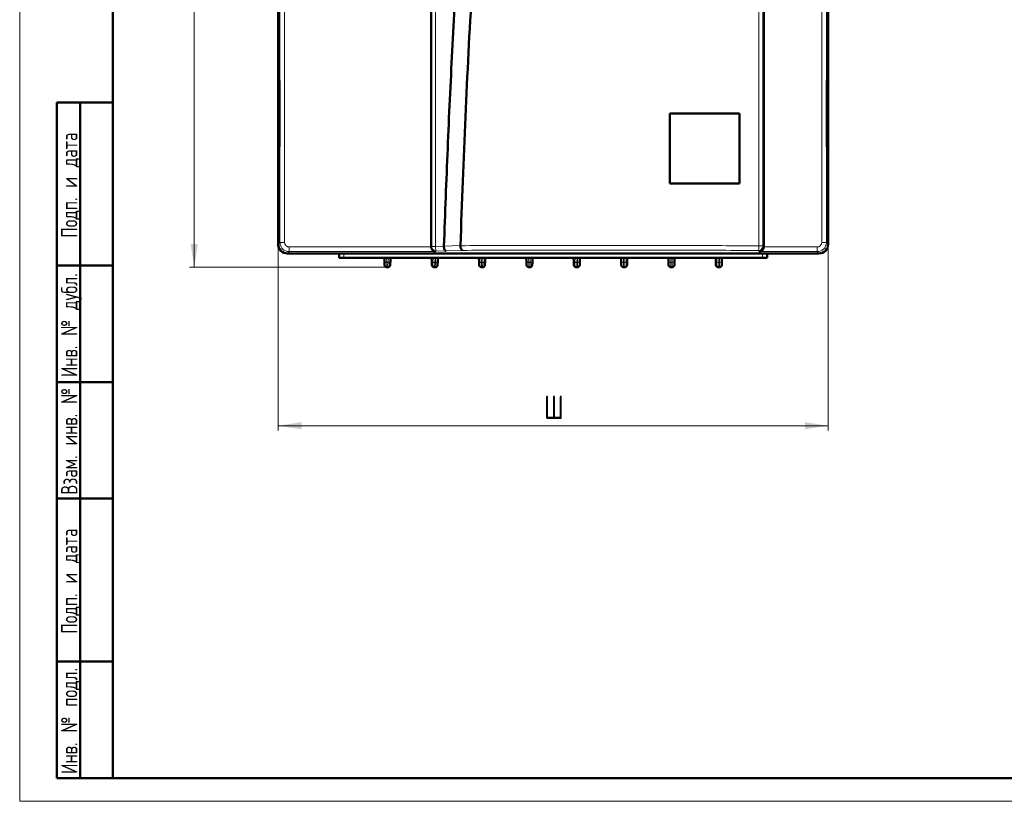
# Model space of a CAD drawing. Header units: millimetres. Extents: x 0 to 594, y 0 to 420.
# Tile 1 of 6: x 0 to 211, y 0 to 168. Entities that reach past the tile are written whole.
import ezdxf

# ---------------------------------------------------------------- set-up
doc = ezdxf.new("R2010")
doc.units = ezdxf.units.MM
doc.linetypes.add('SLD-Сплошная', pattern=[0])
doc.styles.add('SLDTEXTSTYLE0', font='TXT', dxfattribs={"width": 0.7, "bigfont": 'bigfont'})
doc.styles.add('SLDTEXTSTYLE1', font='TXT', dxfattribs={"width": 0.7})
doc.dimstyles.new('SLDDIMSTYLE0', dxfattribs={"dimtxt": 5, "dimasz": 5, "dimexe": 0, "dimexo": 0.0625, "dimgap": 1.25, "dimtad": 2, "dimdec": 1, "dimrnd": 1e-09, "dimzin": 12, "dimdsep": 46, "dimtxsty": 'SLDTEXTSTYLE1', "dimsah": 1, "dimcen": 0.09, "dimadec": 0, "dimazin": 3, "dimtfac": 1, "dimtdec": 3, "dimtofl": 0, "dimtmove": 0, "dimatfit": 3, "dimfxl": 1, "dimfrac": 2, "dimtolj": 1, "dimtzin": 12, "dimarcsym": 0})

# ---------------------------------------------------------------- blocks, each defined once
blk = doc.blocks.new('_D')
at = {"color": 7, "linetype": 'SLD-Сплошная', "lineweight": 0}
for p, q in [((55.48, 119.62), (55.48, 79.63)), ((173.48, 119.62), (173.48, 79.63)), ((55.48, 80.63), (173.48, 80.63))]:
    blk.add_line(p, q, dxfattribs=at)
at = {"color": 7, "linetype": 'SLD-Сплошная', "lineweight": 18}
for points in [[(55.48, 80.63), (60.48, 79.86), (60.48, 81.4)], [(173.48, 80.63), (168.48, 81.4), (168.48, 79.86)]]:
    blk.add_solid(points, dxfattribs=at)
at = {"color": 7, "linetype": 'SLD-Сплошная', "lineweight": 18, "insert": (112.52, 87.08), "char_height": 5, "attachment_point": 1, "style": 'SLDTEXTSTYLE0'}
blk.add_mtext('Ш', dxfattribs=at)
blk = doc.blocks.new('_D_1')
at = {"color": 7, "linetype": 'SLD-Сплошная', "lineweight": 0}
for p, q in [((57.46, 357.63), (36.46, 357.63)), ((37.46, 114.64), (37.46, 357.63)), ((78.78, 114.64), (36.46, 114.64))]:
    blk.add_line(p, q, dxfattribs=at)
at = {"color": 7, "linetype": 'SLD-Сплошная', "lineweight": 18}
for points in [[(37.46, 357.63), (36.69, 352.63), (38.23, 352.63)], [(37.46, 114.64), (38.23, 119.64), (36.69, 119.64)]]:
    blk.add_solid(points, dxfattribs=at)
at = {"color": 7, "linetype": 'SLD-Сплошная', "lineweight": 18, "insert": (31.01, 234.53), "char_height": 5, "attachment_point": 1, "rotation": 90, "style": 'SLDTEXTSTYLE0'}
blk.add_mtext('В', dxfattribs=at)

msp = doc.modelspace()

# ---------------------------------------------------------------- linework, layer by layer
at = {"color": 7, "linetype": 'SLD-Сплошная', "lineweight": 18}
for p, q in [((0, 420), (0, 0)), ((0, 0), (594, 0))]:
    msp.add_line(p, q, dxfattribs=at)
at = {"color": 7, "linetype": 'SLD-Сплошная', "lineweight": 50}
for p, q in [((20, 415), (20, 5)), ((55.46, 119.64), (55.46, 355.64)), ((55.48, 260.53), (55.48, 154.73)), ((88.28, 260.53), (88.28, 119.03)), ((159.68, 260.53), (159.68, 119.03)), ((173.48, 260.53), (173.48, 154.73)), ((55.48, 154.73), (55.78, 154.73)), ((55.78, 154.73), (55.78, 140.53)), ((173.48, 154.73), (173.18, 154.73)), ((173.18, 154.73), (173.18, 140.53)), ((173.46, 140.53), (173.46, 154.73)), ((55.75, 153.13), (55.75, 142.13)), ((55.78, 153.13), (55.75, 153.13)), ((173.21, 153.13), (173.18, 153.13)), ((173.21, 142.13), (173.21, 153.13)), ((173.48, 153.58), (173.46, 153.58)), ((173.48, 141.68), (173.48, 153.58)), ((8, 5), (8, 150)), ((8, 150), (20, 150)), ((13, 5), (13, 150)), ((139.48, 147.63), (154.48, 147.63)), ((139.48, 132.63), (139.48, 147.63)), ((154.48, 147.63), (154.48, 132.63)), ((55.75, 142.13), (55.78, 142.13)), ((173.18, 142.13), (173.21, 142.13)), ((173.48, 141.68), (173.46, 141.68)), ((55.78, 140.53), (55.48, 140.53)), ((55.48, 140.53), (55.48, 119.63)), ((173.18, 140.53), (173.48, 140.53)), ((173.48, 140.53), (173.48, 119.63)), ((154.48, 132.63), (139.48, 132.63)), ((91.03, 119.15), (91.03, 119.19)), ((94.58, 119.28), (94.58, 119.31)), ((57.47, 117.63), (171.48, 117.63)), ((68.56, 116.64), (68.52, 117.63)), ((68.56, 116.64), (69.56, 116.64)), ((69.56, 116.64), (78.7, 116.64)), ((78.23, 116.64), (78.26, 115.92)), ((78.73, 116.64), (79.08, 116.64)), ((79.1, 116.64), (88.86, 116.64)), ((79.57, 116.64), (79.54, 115.92)), ((88.39, 116.64), (88.42, 115.92)), ((88.89, 116.64), (89.24, 116.64)), ((89.26, 116.64), (99.02, 116.64)), ((89.7, 115.92), (89.73, 116.64)), ((98.55, 116.64), (98.58, 115.92)), ((99.05, 116.64), (99.4, 116.64)), ((99.42, 116.64), (109.18, 116.64)), ((99.86, 115.92), (99.89, 116.64)), ((108.71, 116.64), (108.74, 115.92)), ((109.21, 116.64), (109.56, 116.64)), ((109.58, 116.64), (119.34, 116.64)), ((110.02, 115.92), (110.05, 116.64)), ((118.87, 116.64), (118.9, 115.92)), ((119.37, 116.64), (119.72, 116.64)), ((119.74, 116.64), (129.5, 116.64)), ((120.18, 115.92), (120.21, 116.64)), ((129.03, 116.64), (129.06, 115.92)), ((129.53, 116.64), (129.88, 116.64)), ((129.9, 116.64), (139.66, 116.64)), ((130.34, 115.92), (130.37, 116.64)), ((139.19, 116.64), (139.22, 115.92)), ((139.69, 116.64), (140.04, 116.64)), ((140.06, 116.64), (149.82, 116.64)), ((140.5, 115.92), (140.53, 116.64)), ((149.35, 116.64), (149.38, 115.92)), ((149.85, 116.64), (150.2, 116.64)), ((150.22, 116.64), (159.37, 116.64)), ((150.66, 115.92), (150.69, 116.64)), ((159.37, 116.64), (160.37, 116.64)), ((160.4, 117.63), (160.37, 116.64)), ((20, 115), (8, 115)), ((79.02, 114.64), (78.79, 114.64)), ((89.18, 114.64), (88.95, 114.64)), ((99.34, 114.64), (99.11, 114.64)), ((109.5, 114.64), (109.27, 114.64)), ((119.66, 114.64), (119.43, 114.64)), ((129.82, 114.64), (129.59, 114.64)), ((139.98, 114.64), (139.75, 114.64)), ((150.14, 114.64), (149.91, 114.64)), ((20, 90), (8, 90)), ((20, 65), (8, 65)), ((8, 30), (20, 30)), ((8, 5), (20, 5)), ((20, 5), (589, 5))]:
    msp.add_line(p, q, dxfattribs=at)
at = {"color": 7, "linetype": 'SLD-Сплошная', "lineweight": 25}
msp.add_line((20, 292), (20, 5), dxfattribs=at)
msp.add_line((20, 292), (20, 5), dxfattribs=at)
at = {"color": 8, "linetype": 'SLD-Сплошная', "lineweight": 18}
for p, q in [((55.85, 120), (55.85, 260.53)), ((56.84, 260.53), (56.84, 120)), ((88.39, 119.14), (88.39, 260.53)), ((89.23, 260.53), (89.23, 119.14)), ((158.61, 119.25), (158.61, 260.53)), ((159.46, 119.25), (159.46, 260.53)), ((172.11, 120), (172.11, 260.53)), ((173.11, 120), (173.11, 260.53)), ((55.48, 119.63), (55.85, 120)), ((57.84, 119), (88.28, 119)), ((57.84, 118), (57.84, 119)), ((88.28, 119.03), (88.39, 119.14)), ((88.39, 119.14), (89.23, 119.14)), ((89.23, 119.14), (91.03, 119.15)), ((89.23, 119.14), (89.23, 118.99)), ((94.58, 119.31), (91.03, 119.19)), ((158.61, 119.1), (158.61, 119.25)), ((158.61, 119.25), (159.46, 119.25)), ((159.46, 119.25), (159.68, 119.03)), ((159.67, 119), (171.11, 119)), ((171.11, 118), (171.11, 119)), ((172.11, 120), (173.11, 120)), ((173.48, 119.63), (173.11, 120)), ((57.84, 118), (57.47, 117.63)), ((89.24, 118), (57.84, 118)), ((69.52, 117.63), (69.56, 116.64)), ((78.73, 116.64), (78.76, 115.7)), ((79.08, 116.64), (79.04, 115.7)), ((88.89, 116.64), (88.92, 115.7)), ((89.24, 116.64), (89.2, 115.7)), ((89.39, 118.14), (89.24, 118)), ((91.5, 118.16), (89.39, 118.14)), ((91.5, 118.16), (95.04, 118.28)), ((99.05, 116.64), (99.08, 115.7)), ((99.4, 116.64), (99.36, 115.7)), ((109.21, 116.64), (109.24, 115.7)), ((109.56, 116.64), (109.52, 115.7)), ((119.37, 116.64), (119.4, 115.7)), ((119.72, 116.64), (119.68, 115.7)), ((129.53, 116.64), (129.56, 115.7)), ((129.88, 116.64), (129.84, 115.7)), ((139.69, 116.64), (139.72, 115.7)), ((140.04, 116.64), (140, 115.7)), ((149.88, 115.7), (149.85, 116.64)), ((150.2, 116.64), (150.16, 115.7)), ((158.71, 118), (158.46, 118.25)), ((171.11, 118), (158.71, 118)), ((159.4, 117.63), (159.37, 116.64)), ((171.48, 117.63), (171.11, 118)), ((79.04, 115.7), (78.76, 115.7)), ((89.2, 115.7), (88.92, 115.7)), ((99.36, 115.7), (99.08, 115.7)), ((109.52, 115.7), (109.24, 115.7)), ((119.68, 115.7), (119.4, 115.7)), ((129.84, 115.7), (129.56, 115.7)), ((140, 115.7), (139.72, 115.7)), ((150.16, 115.7), (149.88, 115.7))]:
    msp.add_line(p, q, dxfattribs=at)
at = {"color": 8, "linetype": 'SLD-Сплошная', "lineweight": 18, "flags": 128}
for points in [[(56.84, 120), (56.65, 120), (56.47, 120), (56.3, 120), (56.15, 120), (56.03, 120), (55.93, 120), (55.87, 120), (55.85, 120)], [(78.76, 115.7), (78.66, 115.7), (78.57, 115.71), (78.48, 115.73), (78.41, 115.76), (78.35, 115.79), (78.3, 115.83), (78.27, 115.87), (78.26, 115.92)], [(79.54, 115.92), (79.53, 115.87), (79.5, 115.83), (79.46, 115.79), (79.4, 115.76), (79.32, 115.73), (79.23, 115.71), (79.14, 115.7), (79.04, 115.7)], [(88.92, 115.7), (88.82, 115.7), (88.73, 115.71), (88.64, 115.73), (88.57, 115.76), (88.51, 115.79), (88.46, 115.83), (88.43, 115.87), (88.42, 115.92)], [(89.7, 115.92), (89.69, 115.87), (89.66, 115.83), (89.62, 115.79), (89.56, 115.76), (89.48, 115.73), (89.39, 115.71), (89.3, 115.7), (89.2, 115.7)], [(99.08, 115.7), (98.98, 115.7), (98.89, 115.71), (98.8, 115.73), (98.73, 115.76), (98.67, 115.79), (98.62, 115.83), (98.59, 115.87), (98.58, 115.92)], [(99.86, 115.92), (99.85, 115.87), (99.82, 115.83), (99.78, 115.79), (99.72, 115.76), (99.64, 115.73), (99.55, 115.71), (99.46, 115.7), (99.36, 115.7)], [(109.24, 115.7), (109.14, 115.7), (109.05, 115.71), (108.96, 115.73), (108.89, 115.76), (108.83, 115.79), (108.78, 115.83), (108.75, 115.87), (108.74, 115.92)], [(110.02, 115.92), (110.01, 115.87), (109.98, 115.83), (109.94, 115.79), (109.88, 115.76), (109.8, 115.73), (109.71, 115.71), (109.62, 115.7), (109.52, 115.7)], [(119.4, 115.7), (119.3, 115.7), (119.21, 115.71), (119.12, 115.73), (119.05, 115.76), (118.99, 115.79), (118.94, 115.83), (118.91, 115.87), (118.9, 115.92)], [(120.18, 115.92), (120.17, 115.87), (120.14, 115.83), (120.1, 115.79), (120.04, 115.76), (119.96, 115.73), (119.87, 115.71), (119.78, 115.7), (119.68, 115.7)], [(129.56, 115.7), (129.46, 115.7), (129.37, 115.71), (129.28, 115.73), (129.21, 115.76), (129.15, 115.79), (129.1, 115.83), (129.07, 115.87), (129.06, 115.92)], [(130.34, 115.92), (130.33, 115.87), (130.3, 115.83), (130.26, 115.79), (130.2, 115.76), (130.12, 115.73), (130.03, 115.71), (129.94, 115.7), (129.84, 115.7)], [(139.72, 115.7), (139.62, 115.7), (139.53, 115.71), (139.44, 115.73), (139.37, 115.76), (139.31, 115.79), (139.26, 115.83), (139.23, 115.87), (139.22, 115.92)], [(140.5, 115.92), (140.49, 115.87), (140.46, 115.83), (140.42, 115.79), (140.36, 115.76), (140.28, 115.73), (140.19, 115.71), (140.1, 115.7), (140, 115.7)], [(149.88, 115.7), (149.78, 115.7), (149.69, 115.71), (149.6, 115.73), (149.53, 115.76), (149.47, 115.79), (149.42, 115.83), (149.39, 115.87), (149.38, 115.92)], [(150.66, 115.92), (150.65, 115.87), (150.62, 115.83), (150.58, 115.79), (150.52, 115.76), (150.44, 115.73), (150.35, 115.71), (150.26, 115.7), (150.16, 115.7)]]:
    msp.add_lwpolyline(points, dxfattribs=at)
at = {"color": 7, "linetype": 'SLD-Сплошная', "lineweight": 50}
for centre, radius, start, end in [((57.46, 119.64), 2, 180, 223.3751), ((78.79, 115.14), 0.5, 182, 270), ((79.02, 115.14), 0.5, 270, 358), ((88.95, 115.14), 0.5, 182, 270), ((89.18, 115.14), 0.5, 270, 358), ((99.11, 115.14), 0.5, 182, 270), ((99.34, 115.14), 0.5, 270, 358), ((109.27, 115.14), 0.5, 182, 270), ((109.5, 115.14), 0.5, 270, 358), ((119.43, 115.14), 0.5, 182, 270), ((119.66, 115.14), 0.5, 270, 358), ((129.59, 115.14), 0.5, 182, 270), ((129.82, 115.14), 0.5, 270, 358), ((139.75, 115.14), 0.5, 182, 270), ((139.98, 115.14), 0.5, 270, 358), ((149.91, 115.14), 0.5, 182, 270), ((150.14, 115.14), 0.5, 270, 358)]:
    msp.add_arc(centre, radius, start, end, dxfattribs=at)
at = {"color": 8, "linetype": 'SLD-Сплошная', "lineweight": 18}
for centre, start, end in [((89.39, 119.15), 180.0817, 269.9183), ((158.45, 119.25), 270.0782, 315.006), ((158.45, 119.25), 314.994, 359.9218)]:
    msp.add_arc(centre, 1, start, end, dxfattribs=at)
at = {"color": 7, "linetype": 'SLD-Сплошная', "lineweight": 50}
for centre, major_axis, ratio, start_param, end_param in [((57.48, 119.63), (1.42, 1.42), 0.998783, 2.356803, 3.926382), ((89.28, 119.03), (-0.708, -0.708), 0.998783, 5.498396, 5.532085), ((89.24, 119), (-0.385, 0.93), 0.951833, 1.195246, 2.731136), ((158.71, 119), (0.385, 0.93), 0.951833, 3.55205, 5.087939), ((158.67, 119.03), (0.708, -0.708), 0.998783, 0.751101, 0.784789), ((171.47, 119.63), (1.42, -1.42), 0.998783, 5.498396, 7.067974), ((78.69, 117.77), (-0.04, 1.13), 0.440889, 3.080089, 3.126457), ((79.11, 117.77), (0.04, 1.13), 0.440889, 3.156728, 3.203096), ((88.85, 117.77), (-0.04, 1.13), 0.440889, 3.080089, 3.126457), ((89.27, 117.77), (0.04, 1.13), 0.440889, 3.156728, 3.203096), ((99.01, 117.77), (-0.04, 1.13), 0.440889, 3.080089, 3.126457), ((99.43, 117.77), (0.04, 1.13), 0.440889, 3.156728, 3.203096), ((109.17, 117.77), (-0.04, 1.13), 0.440889, 3.080089, 3.126457), ((109.59, 117.77), (0.04, 1.13), 0.440889, 3.156728, 3.203096), ((119.33, 117.77), (-0.04, 1.13), 0.440889, 3.080089, 3.126457), ((119.75, 117.77), (0.04, 1.13), 0.440889, 3.156728, 3.203096), ((129.49, 117.77), (-0.04, 1.13), 0.440889, 3.080089, 3.126457), ((129.91, 117.77), (0.04, 1.13), 0.440889, 3.156728, 3.203096), ((139.65, 117.77), (-0.04, 1.13), 0.440889, 3.080089, 3.126457), ((140.07, 117.77), (0.04, 1.13), 0.440889, 3.156728, 3.203096), ((149.81, 117.77), (-0.04, 1.13), 0.440889, 3.080089, 3.126457), ((150.23, 117.77), (0.04, 1.13), 0.440889, 3.156728, 3.203096)]:
    msp.add_ellipse(centre, major_axis=major_axis, ratio=ratio, start_param=start_param, end_param=end_param, dxfattribs=at)
for points, knots in [([(91.03, 119.19), (91.16, 122.68), (91.54, 133.18), (92.26, 150.66), (93.26, 169.63), (94.35, 186.57), (95.57, 201.49), (97, 214.12), (98.46, 224.47), (99.88, 232.52), (101.74, 240.49), (104.08, 247.88), (106.87, 254.68), (109.34, 258.58), (110.57, 260.53)], [0, 0, 0, 0, 0.07294, 0.218831, 0.364718, 0.468735, 0.572754, 0.67674, 0.73356, 0.790461, 0.847247, 0.903908, 0.951994, 1, 1, 1, 1]), ([(114.47, 260.53), (113.45, 259.09), (111.39, 256.2), (108.66, 250.67), (106.23, 244.1), (104.01, 235.68), (102.14, 226.29), (100.65, 215.97), (99.3, 203.9), (98.09, 190.08), (96.78, 170.52), (95.58, 146.93), (94.91, 128.52), (94.58, 119.31)], [0, 0, 0, 0, 0.0368132, 0.0736679, 0.1280998, 0.1825979, 0.2549452, 0.3273649, 0.3997788, 0.5080023, 0.6162329, 0.8081132, 1, 1, 1, 1]), ([(91.03, 119.15), (91.04, 119.03), (91.06, 118.78), (91.16, 118.45), (91.32, 118.21), (91.44, 118.18), (91.5, 118.16)], [0, 0, 0, 0, 0.237769, 0.482926, 0.738374, 1, 1, 1, 1]), ([(94.58, 119.28), (94.58, 119.15), (94.6, 118.9), (94.71, 118.57), (94.86, 118.34), (94.98, 118.3), (95.04, 118.28)], [0, 0, 0, 0, 0.237055, 0.481902, 0.737624, 1, 1, 1, 1]), ([(78.26, 115.92), (78.26, 115.8), (78.27, 115.57), (78.28, 115.32), (78.29, 115.16), (78.29, 115.14), (78.29, 115.12)], [0, 0, 0, 0, 0.2500844, 0.5000698, 0.7500253, 1, 1, 1, 1]), ([(79.54, 115.92), (79.54, 115.81), (79.53, 115.59), (79.52, 115.34), (79.52, 115.16), (79.52, 115.14), (79.52, 115.12)], [0, 0, 0, 0, 0.239071, 0.478451, 0.727045, 1, 1, 1, 1]), ([(88.42, 115.92), (88.42, 115.8), (88.43, 115.57), (88.44, 115.32), (88.45, 115.16), (88.45, 115.14), (88.45, 115.12)], [0, 0, 0, 0, 0.2500844, 0.5000698, 0.7500253, 1, 1, 1, 1]), ([(89.68, 115.12), (89.68, 115.14), (89.68, 115.16), (89.68, 115.32), (89.69, 115.57), (89.7, 115.8), (89.7, 115.92)], [0, 0, 0, 0, 0.250065, 0.500049, 0.750011, 1, 1, 1, 1]), ([(98.58, 115.92), (98.58, 115.8), (98.59, 115.57), (98.6, 115.32), (98.61, 115.16), (98.61, 115.14), (98.61, 115.12)], [0, 0, 0, 0, 0.250084, 0.50007, 0.750025, 1, 1, 1, 1]), ([(99.84, 115.12), (99.84, 115.14), (99.84, 115.16), (99.84, 115.32), (99.85, 115.57), (99.86, 115.8), (99.86, 115.92)], [0, 0, 0, 0, 0.250065, 0.500049, 0.750011, 1, 1, 1, 1]), ([(108.74, 115.92), (108.74, 115.8), (108.75, 115.57), (108.76, 115.32), (108.77, 115.16), (108.77, 115.14), (108.77, 115.12)], [0, 0, 0, 0, 0.250084, 0.50007, 0.750025, 1, 1, 1, 1]), ([(110, 115.12), (110, 115.14), (110, 115.16), (110, 115.32), (110.01, 115.57), (110.02, 115.8), (110.02, 115.92)], [0, 0, 0, 0, 0.250065, 0.500049, 0.750011, 1, 1, 1, 1]), ([(118.9, 115.92), (118.9, 115.8), (118.91, 115.57), (118.92, 115.32), (118.93, 115.16), (118.93, 115.14), (118.93, 115.12)], [0, 0, 0, 0, 0.250084, 0.50007, 0.750025, 1, 1, 1, 1]), ([(120.16, 115.12), (120.16, 115.14), (120.16, 115.16), (120.16, 115.32), (120.17, 115.57), (120.18, 115.8), (120.18, 115.92)], [0, 0, 0, 0, 0.2500651, 0.5000491, 0.7500111, 1, 1, 1, 1]), ([(129.06, 115.92), (129.06, 115.8), (129.07, 115.57), (129.08, 115.32), (129.09, 115.16), (129.09, 115.14), (129.09, 115.12)], [0, 0, 0, 0, 0.250084, 0.50007, 0.750025, 1, 1, 1, 1]), ([(130.32, 115.12), (130.32, 115.14), (130.32, 115.16), (130.32, 115.32), (130.33, 115.57), (130.34, 115.8), (130.34, 115.92)], [0, 0, 0, 0, 0.250065, 0.500049, 0.750011, 1, 1, 1, 1]), ([(139.22, 115.92), (139.22, 115.8), (139.23, 115.57), (139.24, 115.32), (139.25, 115.16), (139.25, 115.14), (139.25, 115.12)], [0, 0, 0, 0, 0.250084, 0.50007, 0.750025, 1, 1, 1, 1]), ([(140.48, 115.12), (140.48, 115.14), (140.48, 115.16), (140.48, 115.32), (140.49, 115.57), (140.5, 115.8), (140.5, 115.92)], [0, 0, 0, 0, 0.250065, 0.500049, 0.750011, 1, 1, 1, 1]), ([(149.38, 115.92), (149.38, 115.8), (149.39, 115.57), (149.4, 115.32), (149.41, 115.16), (149.41, 115.14), (149.41, 115.12)], [0, 0, 0, 0, 0.250084, 0.50007, 0.750025, 1, 1, 1, 1]), ([(150.64, 115.12), (150.64, 115.14), (150.64, 115.16), (150.64, 115.32), (150.65, 115.57), (150.66, 115.8), (150.66, 115.92)], [0, 0, 0, 0, 0.2500651, 0.5000491, 0.7500111, 1, 1, 1, 1])]:
    msp.add_open_spline(points, degree=3, knots=knots, dxfattribs=at)
at = {"color": 8, "linetype": 'SLD-Сплошная', "lineweight": 18}
for points, knots in [([(57.84, 118), (57.7, 118.01), (57.43, 118.02), (56.92, 118.19), (56.38, 118.56), (55.94, 119.22), (55.88, 119.73), (55.85, 120)], [0, 0, 0, 0, 0.133668, 0.263599, 0.511076, 0.74835, 1, 1, 1, 1]), ([(57.84, 119), (57.71, 119.01), (57.45, 119.04), (57.12, 119.27), (56.89, 119.6), (56.86, 119.87), (56.84, 120)], [0, 0, 0, 0, 0.250092, 0.500047, 0.74999, 1, 1, 1, 1]), ([(89.23, 118.99), (89.24, 118.88), (89.25, 118.65), (89.29, 118.38), (89.33, 118.19), (89.37, 118.16), (89.39, 118.14)], [0, 0, 0, 0, 0.247765, 0.507293, 0.762839, 1, 1, 1, 1]), ([(94.58, 119.28), (99.9, 119.3), (110.54, 119.34), (126.62, 119.35), (142.69, 119.33), (153.3, 119.28), (158.61, 119.25)], [0, 0, 0, 0, 0.249891, 0.499853, 0.749889, 1, 1, 1, 1]), ([(95.04, 118.28), (100.32, 118.3), (110.86, 118.34), (126.78, 118.35), (142.69, 118.33), (153.2, 118.28), (158.46, 118.25)], [0, 0, 0, 0, 0.250003, 0.499999, 0.75, 1, 1, 1, 1]), ([(158.46, 118.25), (158.47, 118.27), (158.51, 118.3), (158.56, 118.48), (158.59, 118.76), (158.6, 118.99), (158.61, 119.1)], [0, 0, 0, 0, 0.237205, 0.492805, 0.752335, 1, 1, 1, 1]), ([(172.11, 120), (172.09, 119.87), (172.06, 119.6), (171.83, 119.27), (171.5, 119.04), (171.24, 119.01), (171.11, 119)], [0, 0, 0, 0, 0.250094, 0.500055, 0.749997, 1, 1, 1, 1]), ([(173.11, 120), (173.1, 119.86), (173.08, 119.58), (172.91, 119.07), (172.54, 118.53), (171.88, 118.09), (171.37, 118.03), (171.11, 118)], [0, 0, 0, 0, 0.134136, 0.264513, 0.512811, 0.749255, 1, 1, 1, 1]), ([(78.76, 115.7), (78.76, 115.53), (78.77, 115.21), (78.78, 114.88), (78.78, 114.68), (78.79, 114.65), (78.79, 114.64)], [0, 0, 0, 0, 0.270603, 0.527474, 0.770608, 1, 1, 1, 1]), ([(79.04, 115.7), (79.04, 115.53), (79.03, 115.21), (79.02, 114.88), (79.02, 114.68), (79.02, 114.65), (79.02, 114.64)], [0, 0, 0, 0, 0.270572, 0.527434, 0.770578, 1, 1, 1, 1]), ([(88.92, 115.7), (88.92, 115.53), (88.93, 115.21), (88.94, 114.88), (88.94, 114.68), (88.95, 114.65), (88.95, 114.64)], [0, 0, 0, 0, 0.270603, 0.527474, 0.770608, 1, 1, 1, 1]), ([(89.2, 115.7), (89.2, 115.53), (89.19, 115.21), (89.18, 114.88), (89.18, 114.68), (89.18, 114.65), (89.18, 114.64)], [0, 0, 0, 0, 0.2705731, 0.5274349, 0.7705787, 1, 1, 1, 1]), ([(99.08, 115.7), (99.08, 115.53), (99.09, 115.21), (99.1, 114.88), (99.1, 114.68), (99.11, 114.65), (99.11, 114.64)], [0, 0, 0, 0, 0.270603, 0.527474, 0.770608, 1, 1, 1, 1]), ([(99.36, 115.7), (99.36, 115.53), (99.35, 115.21), (99.34, 114.88), (99.34, 114.68), (99.34, 114.65), (99.34, 114.64)], [0, 0, 0, 0, 0.270572, 0.527434, 0.770578, 1, 1, 1, 1]), ([(109.24, 115.7), (109.24, 115.53), (109.25, 115.21), (109.26, 114.88), (109.26, 114.68), (109.27, 114.65), (109.27, 114.64)], [0, 0, 0, 0, 0.270603, 0.527474, 0.770608, 1, 1, 1, 1]), ([(109.52, 115.7), (109.52, 115.53), (109.51, 115.21), (109.5, 114.88), (109.5, 114.68), (109.5, 114.65), (109.5, 114.64)], [0, 0, 0, 0, 0.270572, 0.527434, 0.770578, 1, 1, 1, 1]), ([(119.4, 115.7), (119.4, 115.53), (119.41, 115.21), (119.42, 114.88), (119.42, 114.68), (119.43, 114.65), (119.43, 114.64)], [0, 0, 0, 0, 0.270603, 0.527474, 0.770608, 1, 1, 1, 1]), ([(119.68, 115.7), (119.68, 115.53), (119.67, 115.21), (119.66, 114.88), (119.66, 114.68), (119.66, 114.65), (119.66, 114.64)], [0, 0, 0, 0, 0.270572, 0.527434, 0.770578, 1, 1, 1, 1]), ([(129.56, 115.7), (129.56, 115.53), (129.57, 115.21), (129.58, 114.88), (129.58, 114.68), (129.59, 114.65), (129.59, 114.64)], [0, 0, 0, 0, 0.270603, 0.527474, 0.770608, 1, 1, 1, 1]), ([(129.84, 115.7), (129.84, 115.53), (129.83, 115.21), (129.82, 114.88), (129.82, 114.68), (129.82, 114.65), (129.82, 114.64)], [0, 0, 0, 0, 0.270572, 0.527434, 0.770578, 1, 1, 1, 1]), ([(139.72, 115.7), (139.72, 115.53), (139.73, 115.21), (139.74, 114.88), (139.74, 114.68), (139.75, 114.65), (139.75, 114.64)], [0, 0, 0, 0, 0.270603, 0.527474, 0.770608, 1, 1, 1, 1]), ([(140, 115.7), (140, 115.53), (139.99, 115.21), (139.98, 114.88), (139.98, 114.68), (139.98, 114.65), (139.98, 114.64)], [0, 0, 0, 0, 0.270572, 0.527434, 0.770578, 1, 1, 1, 1]), ([(149.88, 115.7), (149.88, 115.53), (149.89, 115.21), (149.9, 114.88), (149.9, 114.68), (149.91, 114.65), (149.91, 114.64)], [0, 0, 0, 0, 0.270603, 0.527474, 0.770608, 1, 1, 1, 1]), ([(150.16, 115.7), (150.16, 115.53), (150.15, 115.21), (150.14, 114.88), (150.14, 114.68), (150.14, 114.65), (150.14, 114.64)], [0, 0, 0, 0, 0.2705724, 0.527434, 0.770578, 1, 1, 1, 1])]:
    msp.add_open_spline(points, degree=3, knots=knots, dxfattribs=at)

# ---------------------------------------------------------------- texts
at = {"color": 7, "linetype": 'Continuous', "lineweight": 0, "char_height": 3.5, "attachment_point": 2, "rotation": 90, "style": 'SLDTEXTSTYLE0'}
for s, insert in [('Подп. и дата', (8.88, 132.26)), ('Инв. № дубл.', (8.88, 102.22)), ('Взам. инв. №', (8.88, 77.28)), ('Подп. и дата', (8.88, 47.26)), ('Инв. № подл.', (8.88, 17.26))]:
    msp.add_mtext(s, dxfattribs=dict(at, insert=insert))

# ---------------------------------------------------------------- dimensions: what is measured, and where the dimension line sits
at = {"color": 7, "linetype": 'SLD-Сплошная', "lineweight": 18}
dim = msp.add_linear_dim(base=(37.46, 357.63), p1=(78.79, 114.64), p2=(57.47, 357.63), angle=90, text='В', dimstyle='SLDDIMSTYLE0', dxfattribs=at)
dim.commit()
dim.dimension.update_dxf_attribs({"geometry": '_D_1', "text_midpoint": (37.46, 236.13), "dimtype": 160})
dim = msp.add_linear_dim(base=(173.48, 80.63), p1=(55.48, 119.63), p2=(173.48, 119.63), text='Ш', dimstyle='SLDDIMSTYLE0', dxfattribs=at)
dim.commit()
dim.dimension.update_dxf_attribs({"geometry": '_D', "text_midpoint": (114.48, 80.63), "dimtype": 160})

doc.saveas('drawing.dxf')
